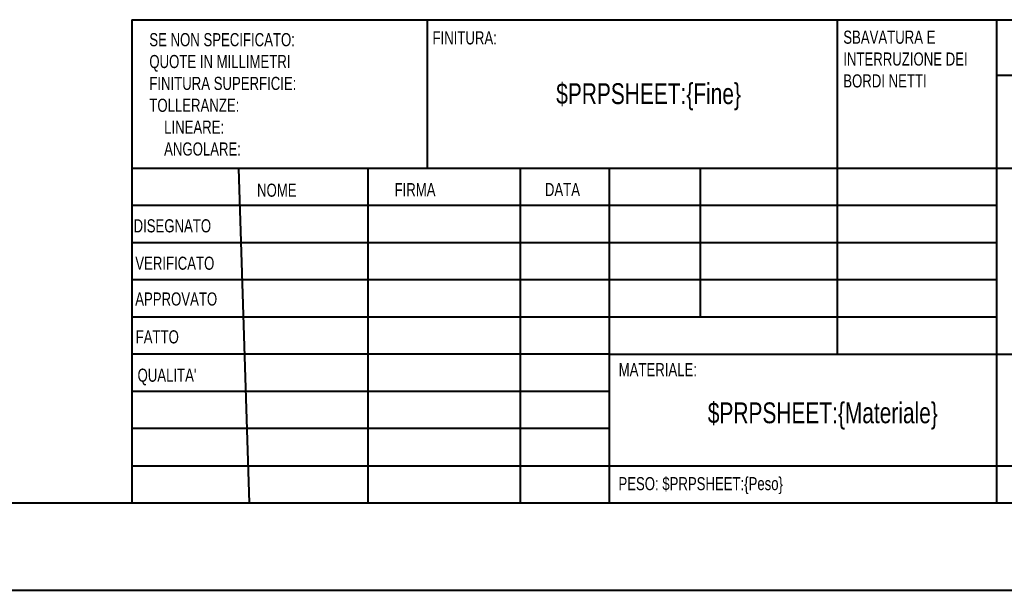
# Model space of a CAD drawing. Header units: millimetres. Extents: x 0 to 420, y 0 to 297.
# Tile 3 of 15: x 210 to 323, y 0 to 65. Entities that reach past the tile are written whole.
import ezdxf

# ---------------------------------------------------------------- set-up
doc = ezdxf.new("R2010")
doc.units = ezdxf.units.MM
doc.styles.add('SLDTEXTSTYLE0', font='TXT', dxfattribs={"width": 0.75})

# ---------------------------------------------------------------- blocks, each defined once
blk = doc.blocks.new('SW_NOTE_0')
at = {"color": 0, "linetype": 'Continuous', "lineweight": 0, "char_height": 1.5, "attachment_point": 1, "style": 'SLDTEXTSTYLE0'}
for s, insert in [('SBAVATURA E', (0, 1.93)), ('INTERRUZIONE DEI', (0, -0.57)), ('BORDI NETTI', (0, -3.07))]:
    blk.add_mtext(s, dxfattribs=dict(at, insert=insert))
blk = doc.blocks.new('SW_NOTE_1')
at = {"color": 0, "linetype": 'Continuous', "lineweight": 0, "char_height": 1.5, "attachment_point": 1, "style": 'SLDTEXTSTYLE0'}
for s, insert in [('SE NON SPECIFICATO:', (0, 1.93)), ('QUOTE IN MILLIMETRI', (0, -0.57)), ('FINITURA SUPERFICIE:', (0, -3.07)), ('TOLLERANZE:', (0, -5.57)), ('LINEARE:', (1.69, -8.07)), ('ANGOLARE:', (1.69, -10.57))]:
    blk.add_mtext(s, dxfattribs=dict(at, insert=insert))

msp = doc.modelspace()

# ---------------------------------------------------------------- linework, layer by layer
at = {"color": 7, "linetype": 'Continuous', "lineweight": 40}
for p, q in [((222.87884357, 65.46478016), (410.07884357, 65.46478016)), ((222.87884357, 65.46478016), (222.87884357, 10.21478016)), ((256.67884357, 48.46478016), (256.67884357, 65.46478016)), ((303.47884357, 65.46478016), (303.47884357, 27.21478016)), ((321.67884357, 65.46478016), (321.67884357, 10.21478016)), ((410.07884357, 59.08978016), (321.67884357, 59.08978016)), ((410.07884357, 48.46478016), (222.87884357, 48.46478016)), ((235.09435449, 48.46478016), (236.31159057, 10.21478016)), ((249.869796, 48.46478016), (249.869796, 10.21478016)), ((267.27776973, 48.46478016), (267.27776973, 10.21478016)), ((277.47884357, 10.21478016), (277.47884357, 48.46478016)), ((287.87884357, 31.46478016), (287.87884357, 48.46478016)), ((321.67884357, 44.21478016), (222.87884357, 44.21478016)), ((321.67884357, 39.96478016), (222.87884357, 39.96478016)), ((321.67884357, 35.71478016), (222.87884357, 35.71478016)), ((321.67884357, 31.46478016), (222.87884357, 31.46478016)), ((277.47884357, 27.21478016), (222.87884357, 27.21478016)), ((277.47884357, 27.21478016), (410.07884357, 27.21478016)), ((277.47884357, 22.96470816), (222.87884357, 22.96470816)), ((277.47884357, 18.71478016), (222.87884357, 18.71478016)), ((222.87884357, 14.46478016), (410.07884357, 14.46478016)), ((25.07884357, 10.21478016), (410.07884357, 10.21478016)), ((0.07884357, 0.21478016), (420.07884357, 0.21478016))]:
    msp.add_line(p, q, dxfattribs=at)

# ---------------------------------------------------------------- block references
at = {"color": 7, "linetype": 'Continuous', "lineweight": 0}
for name, p in [('SW_NOTE_0', (304.18805925, 62.2842698)), ('SW_NOTE_1', (224.89262107, 61.99927735))]:
    msp.add_blockref(name, p, dxfattribs=at)

# ---------------------------------------------------------------- texts
at = {"color": 7, "linetype": 'Continuous', "lineweight": 0, "style": 'SLDTEXTSTYLE0'}
for s, insert, char_height, attachment_point in [('FINITURA:', (257.25013573, 64.13405215), 1.5, 1), ('$PRPSHEET:\\{Fine\\}', (281.9404768, 58.19595071), 2.38125, 2), ('NOME', (237.20108278, 46.71626279), 1.5, 1), ('FIRMA', (252.91243113, 46.77653654), 1.5, 1), ('DATA', (270.09354553, 46.79095938), 1.5, 1), ('DISEGNATO', (223.09099281, 42.64449504), 1.5, 1), ('VERIFICATO', (223.28931243, 38.36918732), 1.5, 1), ('APPROVATO', (223.28056597, 34.27907616), 1.5, 1), ('FATTO', (223.33403006, 29.94848481), 1.5, 1), ('MATERIALE:', (278.52470587, 26.20083645), 1.5, 1), ("QUALITA'", (223.54788643, 25.56442936), 1.5, 1), ('$PRPSHEET:\\{Materiale\\}', (301.84983419, 21.70034585), 2.38125, 2), ('PESO: $PRPSHEET:\\{Peso\\}', (278.49665469, 13.16409206), 1.4986, 1)]:
    msp.add_mtext(s, dxfattribs=dict(at, insert=insert, char_height=char_height, attachment_point=attachment_point))

doc.saveas('drawing.dxf')
